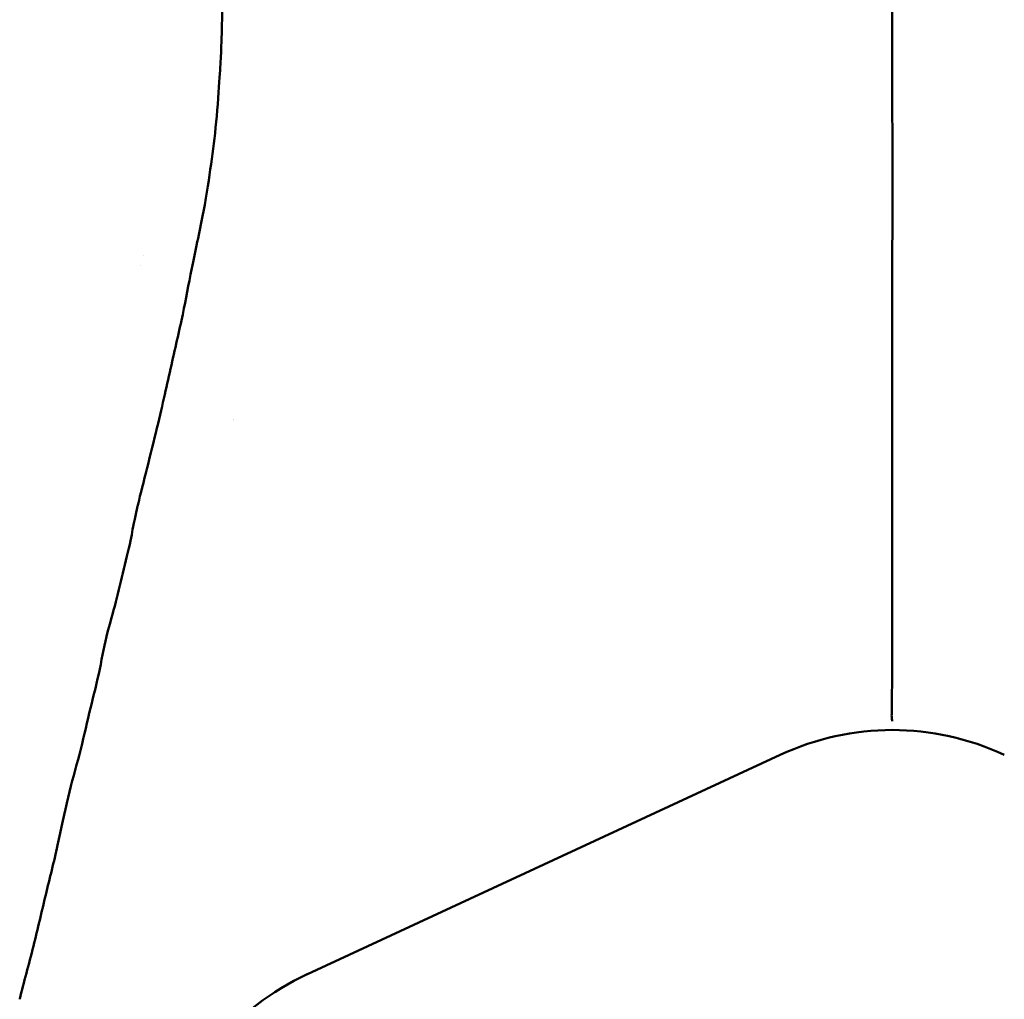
# Model space of a CAD drawing. Header units: millimetres. Extents: x 0 to 4686, y -120 to 1682.
# Tile 188 of 213: x 1356 to 1384, y 1089 to 1116. Entities that reach past the tile are written whole.
import ezdxf

# ---------------------------------------------------------------- set-up
doc = ezdxf.new("R2010")
doc.units = ezdxf.units.MM
doc.header["$LTSCALE"] = 2
doc.layers.add('Sichtbar (ISO)', color=7, linetype='Continuous', lineweight=50)

msp = doc.modelspace()

# ---------------------------------------------------------------- linework, layer by layer
at = {"layer": 'Sichtbar (ISO)'}
for p, q in [((1359.8774, 1109.5815), (1359.8774, 1109.5816)), ((1359.8207, 1109.2973), (1359.8206, 1109.2973)), ((1358.714, 1098.3011), (1358.7139, 1098.3011)), ((1358.6117, 1097.8254), (1358.6121, 1097.8254)), ((1364.429, 1089.6964), (1377.5107, 1095.7601))]:
    msp.add_line(p, q, dxfattribs=at)
for centre, major_axis, ratio, start_param, end_param in [((1356.9859, 1096.5681), (-0.1975, 11.7983), 0.6653497, 5.7603298, 5.7603585), ((1356.9859, 1096.5681), (-0.1975, 11.7983), 0.6653497, 5.5019485, 5.5019496), ((1380.6099, 1088.764), (0.0001, 7.6845), 0.9759946, 5.8571144, 6.7091817), ((1367.9596, 1082.9017), (-6.8277, 3.7343), 0.9519124, 5.6698581, 6.5357715)]:
    msp.add_ellipse(centre, major_axis=major_axis, ratio=ratio, start_param=start_param, end_param=end_param, dxfattribs=at)
for points, knots in [([(1362.1993, 1236.6471), (1362.1997, 1235.2655), (1362.2007, 1232.5345), (1362.2012, 1228.5279), (1362.2052, 1224.6305), (1362.1959, 1220.7653), (1362.2066, 1217.2138), (1362.203, 1213.6962), (1362.2066, 1210.2309), (1362.1954, 1207.0177), (1362.2064, 1203.2333), (1362.2026, 1199.7324), (1362.2062, 1196.2612), (1362.1948, 1192.9722), (1362.2058, 1189.5009), (1362.2017, 1186.2285), (1362.2052, 1182.9562), (1362.1936, 1180.0879), (1362.2042, 1176.1976), (1362.1999, 1172.769), (1362.2029, 1169.3608), (1362.1908, 1166.2369), (1362.2011, 1162.766), (1362.1962, 1159.5702), (1362.1987, 1156.5401), (1362.1857, 1153.4681), (1362.196, 1151.2719), (1362.1906, 1148.9596), (1362.1929, 1146.8334), (1362.1795, 1144.6626), (1362.1896, 1143.0544), (1362.184, 1141.3834), (1362.1861, 1139.8069), (1362.1723, 1138.3129), (1362.1821, 1136.7827), (1362.1759, 1135.3856), (1362.1773, 1133.8905), (1362.1636, 1133.0425), (1362.1694, 1130.0831), (1362.1594, 1127.9933), (1362.1569, 1125.9686), (1362.1364, 1124.1649), (1362.1418, 1122.682), (1362.1294, 1121.3552), (1362.1239, 1120.0815), (1362.1044, 1119.3681), (1362.0924, 1117.2208), (1362.0646, 1116.08), (1362.0356, 1115.0631), (1362.0064, 1114.6693), (1361.9093, 1113.1968), (1361.7659, 1112.121), (1361.5903, 1110.9046), (1361.3387, 1109.7631), (1361.2438, 1109.3024)], [0, 0, 0, 0, 0.00675676, 0.01351351, 0.02027027, 0.02702703, 0.03378378, 0.04054054, 0.0472973, 0.05405405, 0.06081081, 0.06756757, 0.07432432, 0.08108108, 0.08783784, 0.09459459, 0.10135135, 0.10810811, 0.11486486, 0.12162162, 0.12837838, 0.13513514, 0.14189189, 0.14864865, 0.15540541, 0.16216216, 0.16891892, 0.17567568, 0.18243243, 0.18918919, 0.19594595, 0.2027027, 0.20945946, 0.21621622, 0.22297297, 0.22972973, 0.23648649, 0.24324324, 0.25, 0.25675676, 0.26351351, 0.27027027, 0.27702703, 0.28378378, 0.29054054, 0.2972973, 0.30405405, 0.31081081, 0.31756757, 0.32432432, 0.33108108, 0.33783784, 0.34459459, 0.35095889, 0.35095889, 0.35095889, 0.35095889]), ([(1380.6017, 1097.0816), (1380.6033, 1098.8776), (1380.604, 1100.646), (1380.6049, 1102.375), (1380.6061, 1104.5011), (1380.6075, 1106.5675), (1380.6097, 1108.5575), (1380.6108, 1109.5882), (1380.6121, 1110.5989), (1380.6121, 1111.6239), (1380.6121, 1112.2113), (1380.6116, 1112.8034), (1380.6111, 1113.4049), (1380.6107, 1113.8831), (1380.6101, 1114.3629), (1380.6097, 1114.8472), (1380.6073, 1117.1925), (1380.6059, 1119.6265), (1380.6031, 1121.9936), (1380.6, 1124.583), (1380.5953, 1127.1062), (1380.5905, 1129.7648), (1380.5866, 1131.9344), (1380.5885, 1134.1172), (1380.5924, 1136.323), (1380.5986, 1139.8016), (1380.6097, 1143.3382), (1380.6098, 1146.8821), (1380.6098, 1148.1338), (1380.6099, 1149.3886), (1380.6099, 1150.6414), (1380.6099, 1155.1848), (1380.6094, 1159.7007), (1380.607, 1163.981), (1380.6068, 1164.3103), (1380.6066, 1164.6382), (1380.6065, 1164.9649), (1380.6044, 1169.8175), (1380.6075, 1174.3979), (1380.6086, 1179.2729), (1380.6087, 1179.5115), (1380.6087, 1179.7508), (1380.6088, 1179.9908), (1380.6098, 1185.4664), (1380.6098, 1191.3437), (1380.6098, 1197.4086), (1380.6099, 1200.8434), (1380.6099, 1204.3398), (1380.6098, 1207.9093), (1380.6098, 1210.6427), (1380.6098, 1213.4188), (1380.6098, 1216.2465), (1380.6097, 1222.767), (1380.6098, 1229.5554), (1380.6099, 1236.6471)], [0, 0, 0, 0, 0.0386834, 0.0386834, 0.0386834, 0.0862479, 0.0862479, 0.0862479, 0.1108821, 0.1108821, 0.1108821, 0.125, 0.125, 0.125, 0.1362218, 0.1362218, 0.1362218, 0.1905589, 0.1905589, 0.1905589, 0.25, 0.25, 0.25, 0.2985061, 0.2985061, 0.2985061, 0.375, 0.375, 0.375, 0.4020168, 0.4020168, 0.4020168, 0.5, 0.5, 0.5, 0.5075389, 0.5075389, 0.5075389, 0.6195203, 0.6195203, 0.6195203, 0.625, 0.625, 0.625, 0.75, 0.75, 0.75, 0.8207911, 0.8207911, 0.8207911, 0.875, 0.875, 0.875, 1, 1, 1, 1]), ([(1361.2438, 1109.3024), (1361.2379, 1109.274), (1361.1332, 1108.7629), (1361.0049, 1108.0232), (1360.6357, 1106.4394), (1360.2881, 1104.8406), (1359.8345, 1103.0945), (1359.7175, 1102.5993)], [0.350958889, 0.350958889, 0.350958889, 0.350958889, 0.351351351, 0.358108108, 0.364864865, 0.371621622, 0.378331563, 0.378331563, 0.378331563, 0.378331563]), ([(1359.7175, 1102.5993), (1359.7167, 1102.5958), (1359.5988, 1102.0964), (1359.5896, 1101.8769), (1359.332, 1100.8829), (1359.1442, 1100.0021), (1358.9479, 1099.3665), (1358.8683, 1099.0338)], [0.378331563, 0.378331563, 0.378331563, 0.378331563, 0.378378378, 0.385135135, 0.391891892, 0.398648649, 0.405401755, 0.405401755, 0.405401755, 0.405401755]), ([(1358.8683, 1099.0338), (1358.8683, 1099.0336), (1358.7887, 1098.7005), (1358.6669, 1098.0042), (1358.3865, 1096.9261), (1358.1324, 1095.7737), (1357.9037, 1095.0032), (1357.803, 1094.583), (1357.8027, 1094.5818)], [0.405401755, 0.405401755, 0.405401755, 0.405401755, 0.405405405, 0.412162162, 0.418918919, 0.425675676, 0.432432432, 0.432452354, 0.432452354, 0.432452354, 0.432452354]), ([(1380.6017, 1097.0816), (1380.6014, 1097.0147), (1380.5947, 1096.9476), (1380.5929, 1096.8907), (1380.5911, 1096.8338), (1380.5945, 1096.7873), (1380.5989, 1096.7527), (1380.6034, 1096.7181), (1380.609, 1096.6962), (1380.6099, 1096.6889)], [0, 0, 0, 0, 0.3333333, 0.3333333, 0.3333333, 0.6666667, 0.6666667, 0.6666667, 1, 1, 1, 1]), ([(1357.8027, 1094.5818), (1357.7026, 1094.164), (1357.5292, 1093.2596), (1357.1792, 1091.8912), (1356.8638, 1090.4928), (1356.5737, 1089.4544), (1356.4655, 1089.0039), (1356.4649, 1089.001)], [0.432452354, 0.432452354, 0.432452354, 0.432452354, 0.439189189, 0.445945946, 0.452702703, 0.459459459, 0.459502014, 0.459502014, 0.459502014, 0.459502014])]:
    msp.add_open_spline(points, degree=3, knots=knots, dxfattribs=at)

doc.saveas('drawing.dxf')
